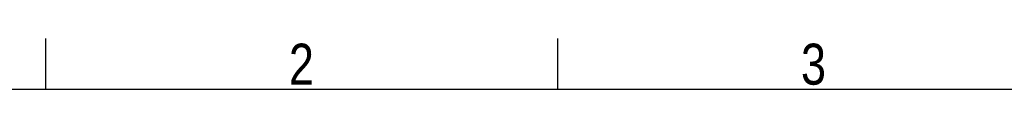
# Model space of a CAD drawing. Header units: millimetres. Extents: x 0 to 420, y 0 to 297.
# Tile 30 of 62: x 54 to 154, y 292 to 297. Entities that reach past the tile are written whole.
import ezdxf

# ---------------------------------------------------------------- set-up
doc = ezdxf.new("R2010")
doc.units = ezdxf.units.MM
doc.layers.add('CARTIGLIO', color=140, linetype='Continuous')
doc.styles.add('SLDTEXTSTYLE2', font='TXT', dxfattribs={"width": 0.821468})

msp = doc.modelspace()

# ---------------------------------------------------------------- linework, layer by layer
at = {"layer": 'CARTIGLIO', "linetype": 'Continuous'}
for p, q in [((56.92228, 291.82257), (56.92228, 296.99679)), ((108.66444, 291.82257), (108.66444, 296.99679)), ((414.8274, 291.82257), (5.18012, 291.82257))]:
    msp.add_line(p, q, dxfattribs=at)

# ---------------------------------------------------------------- texts
at = {"layer": 'CARTIGLIO', "char_height": 4.13937, "attachment_point": 2, "style": 'SLDTEXTSTYLE2'}
for s, insert in [('2', (82.7497, 296.46286)), ('3', (134.49186, 296.46286))]:
    msp.add_mtext(s, dxfattribs=dict(at, insert=insert))

doc.saveas('drawing.dxf')
